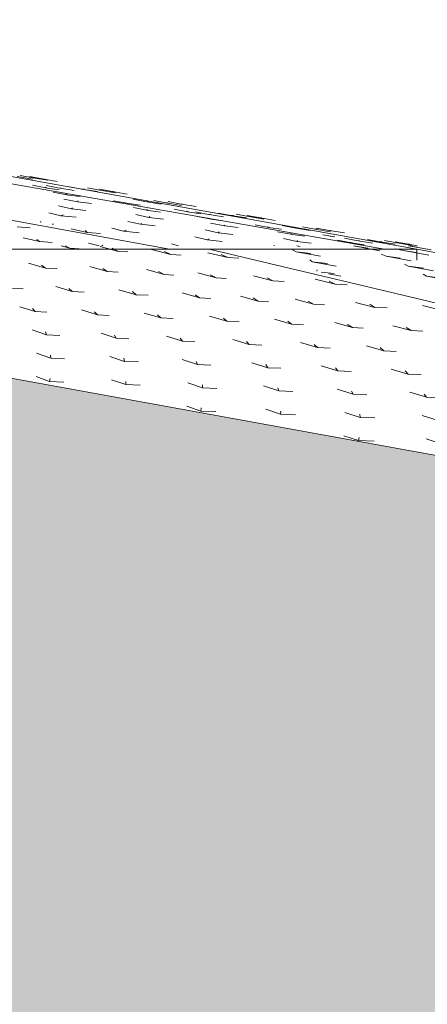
# Model space of a CAD drawing. Header units: millimetres. Extents: x -121668 to 127737, y 1553 to 34854.
# Tile 94 of 99: x 110011 to 110998, y 7672 to 10056. Entities that reach past the tile are written whole.
import ezdxf

# ---------------------------------------------------------------- set-up
doc = ezdxf.new("R2010")
doc.units = ezdxf.units.MM
for name, color, linetype, lineweight in [('A-DETL-GENF', 92, 'Continuous', 20), ('A-DETL-THIN', 151, 'Continuous', 9), ('A-FLOR', 192, 'Continuous', 9), ('A-FLOR-PATT', 8, 'Continuous', 9)]:
    doc.layers.add(name, color=color, linetype=linetype, lineweight=lineweight)

# ---------------------------------------------------------------- blocks, each defined once
blk = doc.blocks.new('FP_213-Copy of GBP_SOUTH ELEVATION')
at = {"layer": 'A-FLOR-PATT'}
for p, q in [((105582.1, 9554), (105613.1, 9551.5)), ((105751.1, 9540.6), (105712.2, 9549.7)), ((105751.1, 9540.6), (105746.4, 9545.3)), ((105751.1, 9540.6), (105783.4, 9538.1)), ((105636, 9518.7), (105596.5, 9527.9)), ((105636, 9518.7), (105629.4, 9523.4)), ((105636, 9518.7), (105666.3, 9516.2)), ((105780.2, 9508.5), (105754.2, 9514.5)), ((105789.2, 9508.5), (105787, 9510))]:
    blk.add_line(p, q, dxfattribs=at)
blk = doc.blocks.new('FP_214-Copy of GBP_SOUTH ELEVATION')
at = {"layer": 'A-FLOR-PATT'}
for p, q in [((105655.6, 9647.9), (105619.1, 9654.9)), ((105655.6, 9647.9), (105649.5, 9650.1)), ((105655.6, 9647.9), (105683.4, 9644)), ((105706, 9631.2), (105669.2, 9638.2)), ((105706, 9631.2), (105699.8, 9633.4)), ((105706, 9631.2), (105734.1, 9627.3)), ((105728.5, 9614.5), (105695.2, 9621.5)), ((105728.5, 9614.5), (105728.5, 9616.7)), ((105728.5, 9614.5), (105761.9, 9610.6)), ((105852.3, 9610.4), (105815.1, 9617.4)), ((105852.3, 9610.4), (105845.2, 9612.6)), ((105852.3, 9610.4), (105879.4, 9606.5)), ((105687.9, 9581.1), (105658.6, 9588.1)), ((105713.4, 9597.8), (105681.8, 9604.8)), ((105687.9, 9581.1), (105693.2, 9583.3)), ((105713.4, 9597.8), (105715.7, 9600)), ((105713.4, 9597.8), (105748.2, 9593.9)), ((105899.2, 9593.7), (105863.5, 9600.7)), ((105900.8, 9577), (105869, 9584)), ((105899.2, 9593.7), (105895, 9595.9)), ((105899.2, 9593.7), (105929.1, 9589.8)), ((105998.7, 9589.6), (105962.2, 9596.6)), ((105998.7, 9589.6), (105992.5, 9591.8)), ((105998.7, 9589.6), (106026.5, 9585.7)), ((105637.7, 9566.1), (105639.7, 9566.6)), ((105666.7, 9560.8), (105669.9, 9560.5)), ((105687.9, 9581.1), (105724.8, 9577.2)), ((105880.4, 9560.3), (105849.4, 9567.3)), ((105880.4, 9560.3), (105883.3, 9562.5)), ((105880.4, 9560.3), (105915.6, 9556.4)), ((105900.8, 9577), (105903.2, 9579.2)), ((105900.8, 9577), (105936.1, 9573.1)), ((106051.8, 9572.9), (106014.4, 9579.9)), ((106051.8, 9572.9), (106044.4, 9575.1)), ((106084.3, 9556.2), (106050.3, 9563.2)), ((106051.8, 9572.9), (106078.8, 9569)), ((106194.9, 9552.1), (106157.8, 9559.1)), ((105838.9, 9543.6), (105811.2, 9550.6)), ((105838.9, 9543.6), (105846.6, 9545.8)), ((105838.9, 9543.6), (105877.5, 9539.7)), ((106068.1, 9539.5), (106036.8, 9546.5)), ((106068.1, 9539.5), (106071.2, 9541.7)), ((106068.1, 9539.5), (106103.7, 9535.6)), ((106084.3, 9556.2), (106083.1, 9558.4)), ((106084.3, 9556.2), (106116.8, 9552.3)), ((106194.9, 9552.1), (106188, 9554.3)), ((106194.9, 9552.1), (106222.1, 9548.2)), ((106249, 9535.4), (106212.5, 9542.4)), ((106249, 9535.4), (106243.3, 9537.6)), ((106249, 9535.4), (106277.6, 9531.5)), ((105972.5, 9508.5), (105955.5, 9513.1)), ((106041.6, 9522.8), (106012, 9529.8)), ((106041.6, 9522.8), (106046.5, 9525)), ((106041.6, 9522.8), (106078.3, 9518.9)), ((106258.8, 9518.7), (106226.8, 9525.7)), ((106258.8, 9518.7), (106260.9, 9520.9)), ((106258.8, 9518.7), (106294, 9514.8)), ((106341.3, 9531.3), (106322.3, 9534.9)), ((106341.3, 9531.3), (106339.4, 9531.9)), ((106341.3, 9531.3), (106350.8, 9529.9)), ((106395.3, 9514.6), (106357.5, 9521.6)), ((106395.3, 9514.6), (106387.2, 9516.8)), ((106395.3, 9514.6), (106421.6, 9510.7)), ((106205, 9508.6), (106203, 9509))]:
    blk.add_line(p, q, dxfattribs=at)
blk = doc.blocks.new('FP_215-Copy of GBP_SOUTH ELEVATION')
at = {"layer": 'A-FLOR'}
blk.add_line((106549.1, 9500), (103754.7, 10000), dxfattribs=at)
at = {"layer": 'A-FLOR-PATT'}
for p, q in [((105619.7, 9673.1), (105588.9, 9678.8)), ((105581.9, 9676), (105619.8, 9669.8)), ((105643.5, 9670.2), (105611.6, 9675.9)), ((105619.7, 9673.1), (105623.7, 9672.7)), ((105619.7, 9673.1), (105656.2, 9666.9)), ((105643.5, 9670.2), (105678.5, 9664)), ((105680, 9648.5), (105652.1, 9654.2)), ((105680, 9648.5), (105688.4, 9648.1)), ((105680, 9648.5), (105719.8, 9642.2)), ((105738, 9645.6), (105709, 9651.3)), ((105738, 9645.6), (105744.7, 9645.2)), ((105738, 9645.6), (105776.6, 9639.3)), ((105782.4, 9642.7), (105752.2, 9648.4)), ((105812.3, 9639.8), (105780.8, 9645.5)), ((105782.4, 9642.7), (105787.2, 9642.3)), ((105782.4, 9642.7), (105819.6, 9636.4)), ((105812.3, 9639.8), (105815.2, 9639.4)), ((105812.3, 9639.8), (105848, 9633.6)), ((105891.1, 9615.2), (105862.6, 9620.9)), ((105891.1, 9615.2), (105898.6, 9614.8)), ((105891.1, 9615.2), (105930.3, 9608.9)), ((105942.1, 9612.3), (105912.4, 9618)), ((105942.1, 9612.3), (105947.8, 9611.9)), ((105942.1, 9612.3), (105979.9, 9606)), ((105978.7, 9609.4), (105947.8, 9615.1)), ((105978.7, 9609.4), (105982.5, 9609)), ((105978.7, 9609.4), (106015.1, 9603.1)), ((106041.3, 9584.7), (106013.3, 9590.4)), ((106041.3, 9584.7), (106049.6, 9584.3)), ((106041.3, 9584.7), (106081.1, 9578.5)), ((106098.7, 9581.8), (106069.5, 9587.5)), ((106142.2, 9578.9), (106111.8, 9584.7)), ((106098.7, 9581.8), (106105.3, 9581.5)), ((106098.7, 9581.8), (106137.2, 9575.6)), ((106170.7, 9576.1), (106139, 9581.8)), ((106142.2, 9578.9), (106146.8, 9578.6)), ((106142.2, 9578.9), (106179.2, 9572.7)), ((106170.7, 9576.1), (106173.3, 9575.7)), ((106170.7, 9576.1), (106206.2, 9569.8)), ((106252.1, 9551.4), (106223.6, 9557.1)), ((106252.1, 9551.4), (106259.6, 9551)), ((106252.1, 9551.4), (106291.3, 9545.2)), ((106302.4, 9548.5), (106272.6, 9554.2)), ((106302.4, 9548.5), (106308, 9548.1)), ((106302.4, 9548.5), (106340.2, 9542.3)), ((106337.9, 9545.6), (106306.8, 9551.3)), ((106337.9, 9545.6), (106341.5, 9545.2)), ((106337.9, 9545.6), (106374.1, 9539.4)), ((106402.8, 9521), (106374.6, 9526.7)), ((106402.8, 9521), (106410.9, 9520.6)), ((106402.8, 9521), (106442.4, 9514.7)), ((106459.4, 9518.1), (106430.2, 9523.8)), ((106459.4, 9518.1), (106465.9, 9517.7)), ((106459.4, 9518.1), (106497.8, 9511.8)), ((106502, 9515.2), (106471.5, 9520.9)), ((106529.2, 9512.3), (106497.3, 9518)), ((106502, 9515.2), (106506.5, 9514.8)), ((106502, 9515.2), (106539, 9509)), ((106529.2, 9512.3), (106531.6, 9511.9)), ((106529.2, 9512.3), (106550.5, 9508.5))]:
    blk.add_line(p, q, dxfattribs=at)
blk = doc.blocks.new('FP_216-Copy of GBP_SOUTH ELEVATION')
at = {"layer": 'A-FLOR'}
blk.add_line((106549.1, 9500), (109256.2, 9000), dxfattribs=at)
at = {"layer": 'A-FLOR-PATT'}
for p, q in [((106257.3, 9493.9), (106248.4, 9498.4)), ((106257.3, 9493.9), (106292.5, 9489.2)), ((106257.3, 9493.9), (106315.9, 9482.8)), ((106258.6, 9508.5), (106267.2, 9506.9)), ((106400.9, 9507.2), (106396.2, 9508.5)), ((106400.9, 9507.2), (106431.2, 9502.6)), ((106400.9, 9507.2), (106460.2, 9496.2)), ((106475.3, 9483.1), (106463.2, 9487.6)), ((106517.3, 9496.5), (106497.7, 9501)), ((106517.3, 9496.5), (106547.1, 9491.8)), ((106517.3, 9496.5), (106578.9, 9485.4)), ((106529.4, 9508.5), (106584, 9498.8)), ((106530.1, 9508.5), (106550.3, 9505.2)), ((106295.8, 9469.7), (106290.1, 9474.2)), ((106295.8, 9469.7), (106333.1, 9465.1)), ((106295.8, 9469.7), (106354.2, 9458.7)), ((106475.3, 9483.1), (106509.4, 9478.5)), ((106475.3, 9483.1), (106535.7, 9472)), ((106307.6, 9446.9), (106308, 9450.1)), ((106317.9, 9444.4), (106349.1, 9441)), ((106336.1, 9440.1), (106365.6, 9434.5)), ((106528.7, 9459), (106519.8, 9463.5)), ((106528.7, 9459), (106565.5, 9454.3)), ((106528.7, 9459), (106589.6, 9447.9)), ((106573, 9434.8), (106565, 9439.4)), ((106573, 9434.8), (106609.8, 9430.2)), ((106573, 9434.8), (106633, 9423.8))]:
    blk.add_line(p, q, dxfattribs=at)
blk = doc.blocks.new('FP_218-Copy of GBP_SOUTH ELEVATION')
at = {"layer": 'A-FLOR-PATT'}
for p, q in [((105709.4, 9502.5), (105688.1, 9508.5)), ((105709.4, 9502.5), (105698, 9508.5)), ((105709.4, 9502.5), (105732, 9501)), ((105827.3, 9494.8), (105783.1, 9506.8)), ((105827.3, 9494.8), (105811.6, 9502.3)), ((105827.3, 9494.8), (105849.7, 9493.4)), ((105953.6, 9487.2), (105907.3, 9499.2)), ((105953.6, 9487.2), (105938.6, 9494.6)), ((106092.1, 9479.5), (106043.3, 9491.5)), ((105650.1, 9453.8), (105608.9, 9465.8)), ((105953.6, 9487.2), (105979, 9485.7)), ((106092.1, 9479.5), (106075.9, 9487)), ((106092.1, 9479.5), (106118.3, 9478.1)), ((105650.1, 9453.8), (105641, 9461.3)), ((105650.1, 9453.8), (105678.5, 9452.4)), ((105799.7, 9446.1), (105757.8, 9458.1)), ((105799.7, 9446.1), (105789.2, 9453.6)), ((105799.7, 9446.1), (105826.7, 9444.7)), ((105937.4, 9438.5), (105894.6, 9450.5)), ((105937.4, 9438.5), (105924, 9446)), ((106063.4, 9430.8), (106019.1, 9442.8)), ((105937.4, 9438.5), (105961.3, 9437.1)), ((106063.4, 9430.8), (106049, 9438.3)), ((106063.4, 9430.8), (106087.6, 9429.4)), ((106200.5, 9423.2), (106154.2, 9435.2)), ((106200.5, 9423.2), (106187, 9430.6)), ((106200.5, 9423.2), (106228.1, 9421.7)), ((106351.9, 9415.5), (106303.2, 9427.5)), ((106351.9, 9415.5), (106337.6, 9423)), ((105570.2, 9405.1), (105596.6, 9403.7)), ((105715.3, 9397.5), (105675.1, 9409.5)), ((105715.3, 9397.5), (105706.9, 9404.9)), ((105715.3, 9397.5), (105743.8, 9396)), ((105869.6, 9389.8), (105828.4, 9401.8)), ((105869.6, 9389.8), (105861, 9397.3)), ((106023, 9382.2), (105981.1, 9394.1)), ((106351.9, 9415.5), (106380.7, 9414.1)), ((105869.6, 9389.8), (105898.7, 9388.4)), ((106023, 9382.2), (106013, 9389.6)), ((106023, 9382.2), (106050.8, 9380.7)), ((106165.4, 9374.5), (106122.6, 9386.5)), ((106165.4, 9374.5), (106152.9, 9382)), ((106165.4, 9374.5), (106190.6, 9373.1)), ((106299.5, 9366.8), (106255.3, 9378.8)), ((106299.5, 9366.8), (106286.5, 9374.3)), ((106447.5, 9359.2), (106401.1, 9371.2)), ((105625.1, 9348.8), (105588.2, 9360.8)), ((105625.1, 9348.8), (105619.3, 9356.2)), ((105625.1, 9348.8), (105654, 9347.3)), ((105776.3, 9341.1), (105737.7, 9353.1)), ((105776.3, 9341.1), (105768.7, 9348.6)), ((105929.5, 9333.5), (105889.3, 9345.5)), ((106299.5, 9366.8), (106325.7, 9365.4)), ((106447.5, 9359.2), (106435.6, 9366.7)), ((106447.5, 9359.2), (106477.4, 9357.8)), ((106611.9, 9351.5), (106563.1, 9363.5)), ((105776.3, 9341.1), (105804.4, 9339.7)), ((105929.5, 9333.5), (105922, 9340.9)), ((105929.5, 9333.5), (105959.2, 9332)), ((106089.1, 9325.8), (106047.9, 9337.8)), ((106089.1, 9325.8), (106081.1, 9333.3)), ((106089.1, 9325.8), (106119, 9324.4)), ((106246.4, 9318.2), (106204.6, 9330.2)), ((106246.4, 9318.2), (106237, 9325.6)), ((106393.5, 9310.5), (106350.7, 9322.5)), ((105653.1, 9292.4), (105617.8, 9304.4)), ((105653.1, 9292.4), (105650.7, 9299.9)), ((105821.7, 9284.8), (105784.9, 9296.8)), ((106246.4, 9318.2), (106275, 9316.7)), ((106393.5, 9310.5), (106381.8, 9318)), ((106393.5, 9310.5), (106419.9, 9309.1)), ((106535.8, 9302.8), (106491.5, 9314.8)), ((106535.8, 9302.8), (106524, 9310.3)), ((106535.8, 9302.8), (106563.8, 9301.4)), ((105653.1, 9292.4), (105685.2, 9291)), ((105821.7, 9284.8), (105817.2, 9292.2)), ((105821.7, 9284.8), (105852.4, 9283.3)), ((105982.5, 9277.1), (105943.8, 9289.1)), ((105982.5, 9277.1), (105976.1, 9284.6)), ((105982.5, 9277.1), (106012.3, 9275.7)), ((106143.8, 9269.5), (106103.6, 9281.5)), ((106143.8, 9269.5), (106137.1, 9276.9)), ((106308.6, 9261.8), (106267.5, 9273.8)), ((106143.8, 9269.5), (106174.6, 9268)), ((106308.6, 9261.8), (106301.2, 9269.3)), ((106308.6, 9261.8), (106339.4, 9260.4)), ((106469.9, 9254.2), (106428, 9266.2)), ((106469.9, 9254.2), (106460.9, 9261.6)), ((106469.9, 9254.2), (106499.1, 9252.7)), ((105663, 9236.1), (105629, 9248.1)), ((105663, 9236.1), (105662.5, 9243.6)), ((105663, 9236.1), (105696.5, 9234.7)), ((105841.9, 9228.4), (105806.5, 9240.4)), ((105841.9, 9228.4), (105840.4, 9235.9)), ((105841.9, 9228.4), (105875.4, 9227)), ((106018.5, 9220.8), (105981.6, 9232.8)), ((106018.5, 9220.8), (106015.1, 9228.3)), ((106018.5, 9220.8), (106050.8, 9219.4)), ((106188.7, 9213.1), (106150, 9225.1)), ((106188.7, 9213.1), (106183.5, 9220.6)), ((106188.7, 9213.1), (106220.3, 9211.7)), ((106358.1, 9205.5), (106318, 9217.5)), ((106358.1, 9205.5), (106352.2, 9212.9)), ((106358.1, 9205.5), (106390.2, 9204)), ((106528.2, 9197.8), (106487.1, 9209.8)), ((106528.2, 9197.8), (106521.3, 9205.3)), ((105660.4, 9179.8), (105627.6, 9191.8)), ((105660.4, 9179.8), (105661.4, 9187.2)), ((105660.4, 9179.8), (105694.8, 9178.3)), ((105844.7, 9172.1), (105810.6, 9184.1)), ((105844.7, 9172.1), (105845.1, 9179.6)), ((106528.2, 9197.8), (106559.7, 9196.4)), ((105844.7, 9172.1), (105879.5, 9170.7)), ((106030.6, 9164.4), (105995.2, 9176.4)), ((106030.6, 9164.4), (106030.2, 9171.9)), ((106030.6, 9164.4), (106065.5, 9163)), ((106215.3, 9156.8), (106178.4, 9168.8)), ((106215.3, 9156.8), (106213.2, 9164.3)), ((106215.3, 9156.8), (106249.4, 9155.4)), ((106395, 9149.1), (106356.3, 9161.1)), ((106395, 9149.1), (106391, 9156.6)), ((106395, 9149.1), (106428.3, 9147.7)), ((106572.5, 9141.5), (106532.3, 9153.5)), ((106572.5, 9141.5), (106567.5, 9149)), ((106572.5, 9141.5), (106605.7, 9140.1)), ((106026.4, 9108.1), (105992.3, 9120.1)), ((106026.4, 9108.1), (106027.7, 9115.6)), ((106026.4, 9108.1), (106062.5, 9106.7)), ((106219.5, 9100.5), (106184.1, 9112.5)), ((106219.5, 9100.5), (106220, 9107.9)), ((106219.5, 9100.5), (106255.8, 9099)), ((106412.2, 9092.8), (106375.3, 9104.8)), ((106412.2, 9092.8), (106411.2, 9100.3)), ((106412.2, 9092.8), (106448, 9091.4)), ((106601.3, 9085.1), (106562.6, 9097.1)), ((106408.3, 9036.5), (106372.9, 9048.5)), ((106408.3, 9036.5), (106409.8, 9043.9)), ((106408.3, 9036.5), (106446, 9035)), ((106609.1, 9028.8), (106572.2, 9040.8))]:
    blk.add_line(p, q, dxfattribs=at)

msp = doc.modelspace()

# ---------------------------------------------------------------- hatches: boundary and pattern name
at = {"layer": 'A-DETL-GENF', "lineweight": 9}
h = msp.add_hatch(dxfattribs=at)
h.set_pattern_fill('FP_41', color=8, style=0, pattern_type=2)
h.set_pattern_definition([(45, (54310.1, 1200), (1e-13, 1796.051), [1270, -1270]), (45, (53973.4, 1536.8), (1e-13, 1796.051), [1270, -1270]), (45, (53636.6, 1873.5), (1e-13, 1796.051), [1270, -1270]), (135, (53636.6, 2098), (-1796.051, 1e-13), [1270, -1270]), (135, (53973.4, 2434.8), (-1796.051, 1e-13), [1270, -1270]), (135, (54310.1, 2771.5), (-1796.051, 1e-13), [1270, -1270])])
h.paths.add_polyline_path([(39366.4, 5000), (106489.4, 5000), (105994.4, 5495), (104583.1, 6003), (104063.1, 6003), (102951.4, 6500), (101412.6, 7006.6), (100932.3, 7006.6), (99949.2, 7500), (98044.8, 8000), (97555.5, 8000), (96551.7, 8511.5), (94512.3, 9012.7), (90760, 9469), (90634.6, 9503.5), (89997.9, 9806.1), (89720.7, 10003), (86538.8, 10343.2), (85926, 10500), (85630.5, 10500), (84312.1, 11010), (70584, 11010), (68933, 10009.2), (66711.7, 9507), (64366.8, 9036.4), (58144.9, 8000), (56863, 7966.4), (54407.1, 7500), (53689.8, 7500), (51347.6, 7055.2), (44528.8, 6000), (43730.3, 6000), (40649.7, 5500), (39510.5, 5056.1)], flags=0)
h.paths.add_polyline_path([(125736.3, 5000), (123675, 5709.7), (120996.8, 6551.6), (116307, 7768), (113676.2, 8517.2), (108166.6, 9519.4), (103671.3, 10495.3), (103191.3, 10495.3), (98462.1, 11525), (98462.1, 11099.8), (98862.1, 11099.8), (98862.1, 9063.5), (99686.5, 9063.5), (101404.8, 8021.2), (102923.2, 8021.2), (104590.1, 6970.3), (106054.1, 6970.3), (107663.4, 5920), (108136.7, 5920), (108141.2, 5895), (108136, 5860), (107919, 5860), (107919, 5850), (107900.7, 5850), (107900.7, 5700), (108100.7, 5700), (108105.2, 5684), (108100.1, 5669), (107900.7, 5669), (107900.7, 5020), (107955.7, 5020), (107955.7, 5000), (125569.5, 5000)], flags=0)

# ---------------------------------------------------------------- linework, layer by layer
at = {"layer": 'A-DETL-THIN'}
msp.add_line((113676.2, 8517.2), (108166.6, 9519.4), dxfattribs=at)
at = {"layer": 'A-FLOR', "lineweight": 15}
for p, q in [((110373.7, 9500), (107641.5, 10000)), ((110894, 9500), (108040.9, 10000)), ((110469.4, 9500), (112573.5, 9000))]:
    msp.add_line(p, q, dxfattribs=at)
at = {"layer": 'A-FLOR'}
msp.add_line((110971.9, 9473.6), (110971.9, 9500), dxfattribs=at)
for points, knots in [([(108273.3, 9500), (108294.2, 9500), (108431.8, 9500), (108755.1, 9500), (108950.7, 9500), (109189.4, 9500), (109381.3, 9500), (109572.5, 9500), (109715.1, 9500), (109911.6, 9500), (110102.3, 9500), (110221.7, 9500), (110325.8, 9500), (110373.7, 9500)], [3.922943, 3.922943, 3.922943, 3.922943, 4.258267, 6.058038, 7.758485, 8.921486, 10.155408, 11.278053, 12.504167, 13.762187, 15.002087, 16.229251, 17.308215, 17.308215, 17.308215, 17.308215]), ([(108273.3, 9500), (108294.2, 9500), (108431.8, 9500), (108755.1, 9500), (108950.7, 9500), (109189.4, 9500), (109381.3, 9500), (109572.5, 9500), (109715.1, 9500), (109911.6, 9500), (110102.3, 9500), (110226.2, 9500), (110365.9, 9500), (110444.5, 9500), (110469.4, 9500)], [3.922943, 3.922943, 3.922943, 3.922943, 4.258267, 6.058038, 7.758485, 8.921486, 10.155408, 11.278053, 12.504167, 13.762187, 15.002087, 16.229251, 17.444103, 18.047883, 18.047883, 18.047883, 18.047883]), ([(110373.7, 9500), (110379.8, 9500), (110441.3, 9500), (110553.7, 9500), (110662.5, 9500), (110780.3, 9500), (110838.5, 9500), (110859.6, 9500), (110883.1, 9500), (110894, 9500)], [17.308215, 17.308215, 17.308215, 17.308215, 17.444103, 18.697344, 19.966581, 21.098322, 22.096741, 23.097857, 23.965221, 23.965221, 23.965221, 23.965221]), ([(110971.9, 9500), (110971.9, 9500), (110970.2, 9500), (110954.8, 9500), (110915.1, 9500), (110862.8, 9500), (110838.5, 9500), (110780.3, 9500), (110662.5, 9500), (110571.6, 9500), (110496.3, 9500), (110469.4, 9500)], [-27.809141, -27.809141, -27.809141, -27.809141, -27.240675, -25.868726, -24.407315, -23.097857, -22.096741, -21.098322, -19.966581, -18.697344, -18.047883, -18.047883, -18.047883, -18.047883]), ([(110971.9, 9500), (110971.9, 9500), (110970.2, 9500), (110954.8, 9500), (110923.4, 9500), (110899.6, 9500), (110894, 9500)], [-27.809141, -27.809141, -27.809141, -27.809141, -27.240675, -25.868726, -24.407315, -23.965221, -23.965221, -23.965221, -23.965221])]:
    msp.add_open_spline(points, degree=3, knots=knots, dxfattribs=at)

# ---------------------------------------------------------------- block references
for name in ['FP_213-Copy of GBP_SOUTH ELEVATION', 'FP_214-Copy of GBP_SOUTH ELEVATION', 'FP_215-Copy of GBP_SOUTH ELEVATION', 'FP_218-Copy of GBP_SOUTH ELEVATION', 'FP_216-Copy of GBP_SOUTH ELEVATION']:
    msp.add_blockref(name, (4422.8, 0), dxfattribs=at)

doc.saveas('drawing.dxf')
